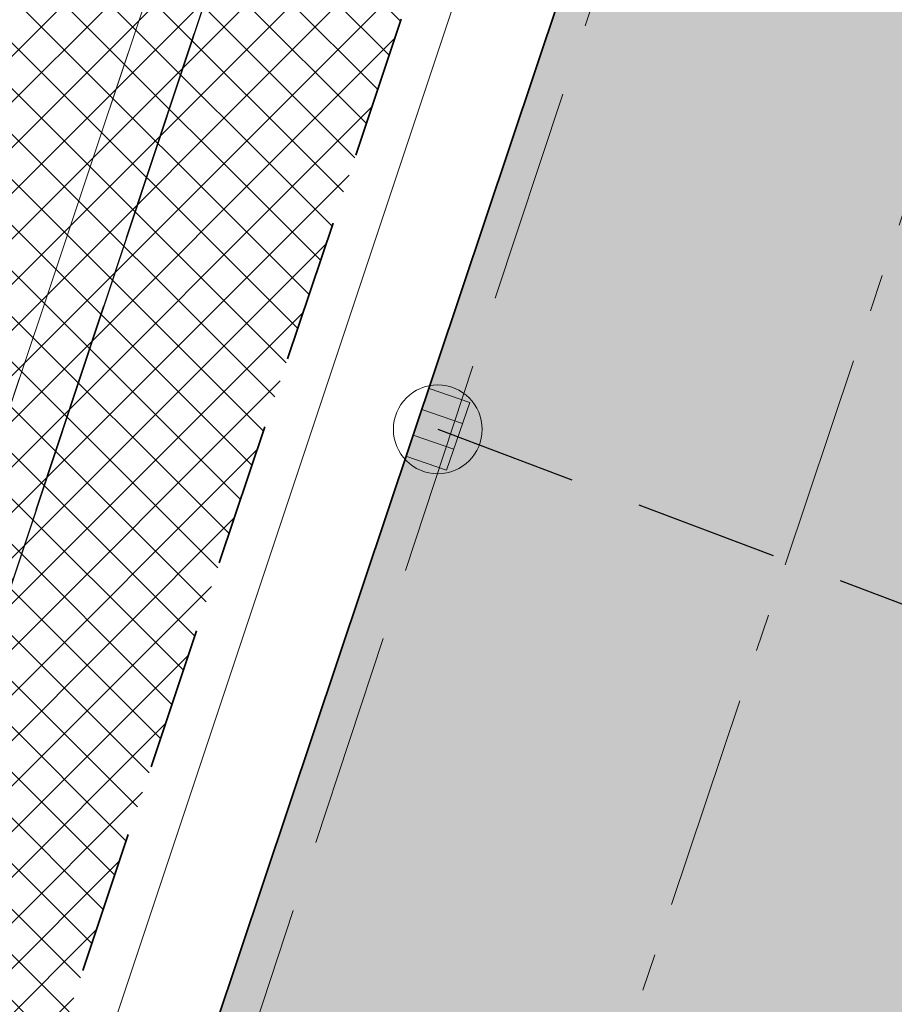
# Model space of a CAD drawing. Header units: metres. Extents: x 6599594 to 6600699, y 5687867 to 5691114.
# Tile 139 of 256: x 6599923.83 to 6599929.93, y 5688791.4 to 5688798.27. Entities that reach past the tile are written whole.
import ezdxf

# ---------------------------------------------------------------- set-up
doc = ezdxf.new("R2010")
doc.units = ezdxf.units.M
doc.header["$MEASUREMENT"] = 0
for name, pattern in [('1', [0]), ('3_EGJE', [2.5, 1.5, -0.3700000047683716, 0.2600001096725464, -0.369999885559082]), ('BUG', [1.5, 1, -0.5]), ('BUW', [1.5, 1, -0.5]), ('GUK', [2, 1.5, -0.5]), ('GUZ', [1, 0.5, -0.5]), ('L_0_04', [1.5, 1, -0.5]), ('L_0_06', [2, 1.5, -0.5])]:
    doc.linetypes.add(name, pattern=pattern)
for name, color, linetype, lineweight in [('_kd', 14, 'CONTINUOUS', 30), ('_KDPRZYKANALIK', 14, 'BUW', 30), ('_kolor chodnik', 50, '1', 5), ('_kolor jezdnia', 4, '1', 0), ('_kolor zjazdy kostka', 7, '1', 5), ('_kolor ścieżka @ 1', 10, '1', 0), ('_kraweznik', 7, 'CONTINUOUS', 35), ('_obrzeze', 10, 'BUG', 35), ('_os', 7, '3_EGJE', 13), ('Dzialki', 130, '1', 30), ('Kontury', 252, 'GUK', 9), ('OT_Komunikacja', 7, 'CONTINUOUS', 0), ('OT_ZagospodarowanieTerenu', 7, 'CONTINUOUS', 0), ('Uzytki', 252, 'GUZ', 9)]:
    doc.layers.add(name, color=color, linetype=linetype, lineweight=lineweight)
pattern_1 = [(45, (0, 0), (-0.1414213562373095, 0.1414213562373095), []), (135, (0, 0), (-0.1414213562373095, -0.1414213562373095), [])]

# ---------------------------------------------------------------- blocks, each defined once
blk = doc.blocks.new('ergere')
at = {"layer": '_kd', "lineweight": 18}
for p, q in [((6591128.565092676, 5695242.152406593), (6591128.865092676, 5695242.152406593)), ((6591128.565092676, 5695241.964670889), (6591128.865092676, 5695241.964670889))]:
    blk.add_line(p, q, dxfattribs=at)
blk.add_lwpolyline([(6591128.565092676, 5695242.308538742), (6591128.865092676, 5695242.308538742), (6591128.865092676, 5695241.808538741), (6591128.565092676, 5695241.808538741)], close=True, dxfattribs=at)
blk.add_circle((6591128.715092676, 5695242.058538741), 0.31, dxfattribs=at)

msp = doc.modelspace()

# ---------------------------------------------------------------- hatches: boundary and pattern name
at = {"layer": '_kolor chodnik'}
h = msp.add_hatch(dxfattribs=at)
h.set_pattern_fill('ANSI37', color=256, scale=1.6)
h.set_pattern_definition(pattern_1)
h.paths.add_polyline_path([(6599849.938171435, 5688542.085872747), (6599852.232147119, 5688548.938742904), (6599853.573135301, 5688548.489851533), (6599853.827082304, 5688549.248475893), (6599851.793849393, 5688549.929093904), (6599849.895278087, 5688548.982823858), (6599847.823506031, 5688542.793750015)])
edge = h.paths.add_edge_path()
edge.add_line((6600018.106075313, 5689087.454911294), (6600022.42781917, 5689091.229234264))
edge.add_line((6600022.42781917, 5689091.229234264), (6600020.233254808, 5689093.742094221))
edge.add_line((6600020.233254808, 5689093.742094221), (6600017.159471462, 5689091.057656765))
edge.add_arc((6600023.275194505, 5689085.385140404), 8.34143334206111, 137.1531558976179, 148.8016577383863)
edge.add_line((6600016.140105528, 5689089.706021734), (6600018.106075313, 5689087.454911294))
h.paths.add_polyline_path([(6600038.501784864, 5689187.59229436), (6600037.906968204, 5689187.700586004), (6600037.638296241, 5689186.224843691), (6600038.240083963, 5689186.115282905)])
h.paths.add_polyline_path([(6600069.098302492, 5689360.276020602), (6600068.321239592, 5689360.413462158), (6600068.064048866, 5689358.936495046), (6600068.836639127, 5689358.799546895)])
h.paths.add_polyline_path([(6600082.393785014, 5689362.950258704), (6600082.941124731, 5689366.103121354), (6600081.481377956, 5689366.361351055), (6600080.923159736, 5689363.210828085)])
h.paths.add_polyline_path([(6600074.022236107, 5689388.065861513), (6600072.983907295, 5689388.249860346), (6600072.723374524, 5689386.772538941), (6600073.760538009, 5689386.588865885)])
h.paths.add_polyline_path([(6600105.602402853, 5689486.45426531), (6600106.738797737, 5689489.760539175), (6600105.28818975, 5689490.281952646), (6600104.132785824, 5689486.965912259)])
h.paths.add_polyline_path([(6600132.519778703, 5689678.737346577), (6600131.636986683, 5689678.922259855), (6600131.330470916, 5689677.453953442), (6600132.212256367, 5689677.269208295)])
h.paths.add_polyline_path([(6600156.649397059, 5689798.7449027), (6600156.48800471, 5689797.95886096), (6600157.450195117, 5689797.757316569), (6600157.615023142, 5689798.542205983)])
h.paths.add_polyline_path([(6600189.055358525, 5689948.643107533), (6600187.902868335, 5689948.884512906), (6600187.600024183, 5689947.417400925), (6600188.748131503, 5689947.176379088)])
edge = h.paths.add_edge_path()
edge.add_line((6600204.459383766, 5690032.969035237), (6600204.153258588, 5690031.227801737))
edge.add_arc((6600202.328347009, 5690027.299936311), 4.331100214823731, 41.853001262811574, 65.08011546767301, ccw=False)
edge.add_arc((6600032.903931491, 5690051.979071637), 174.020003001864, 352.8070218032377, 353.495463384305)
edge.add_arc((6600202.372679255, 5690027.343587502), 5.999999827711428, 55.12102442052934, 69.64815978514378)
edge = h.paths.add_edge_path()
edge.add_line((6600205.046027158, 5690040.265402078), (6600204.972740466, 5690038.483452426))
edge.add_arc((6600203.986269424, 5690044.401803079), 5.999999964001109, 279.4630688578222, 294.9140560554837)
edge.add_line((6600206.513819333, 5690038.960158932), (6600206.607027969, 5690041.030672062))
edge.add_arc((6600203.986269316, 5690044.401803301), 4.270000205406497, 284.3702444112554, 307.86193139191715, ccw=False)
edge = h.paths.add_edge_path()
edge.add_arc((6600203.547470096, 5690044.558759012), 6.446878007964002, 324.43500910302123, 356.20133685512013, ccw=False)
edge.add_arc((6600203.986269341, 5690044.401803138), 6.000000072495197, 323.2169970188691, 357.4193489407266)
h.paths.add_polyline_path([(6600208.910055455, 5690121.713696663), (6600208.146285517, 5690121.748120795), (6600207.125602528, 5690121.794124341), (6600209.971605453, 5690121.665851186)])
edge = h.paths.add_edge_path()
edge.add_line((6600238.769818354, 5690481.648294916), (6600240.338176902, 5690490.87374652))
edge.add_line((6600240.338176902, 5690490.87374652), (6600241.251295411, 5690510.829461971))
edge.add_line((6600241.251295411, 5690510.829461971), (6600239.524022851, 5690510.928942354))
edge.add_line((6600239.524022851, 5690510.928942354), (6600238.633343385, 5690491.167757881))
edge.add_line((6600238.633343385, 5690491.167757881), (6600234.579716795, 5690467.661262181))
edge.add_line((6600234.579716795, 5690467.661262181), (6600234.449796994, 5690464.966873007))
edge.add_arc((6600242.443669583, 5690464.607462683), 8.001948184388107, 177.4256737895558, 268.2543056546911)
edge.add_line((6600242.199903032, 5690456.609228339), (6600242.216657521, 5690457.359274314))
edge.add_line((6600242.216657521, 5690457.359274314), (6600242.305257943, 5690458.836738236))
edge.add_arc((6600242.444504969, 5690464.607952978), 5.772894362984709, 177.0298084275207, 268.6178439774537, ccw=False)
edge.add_line((6600236.679365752, 5690464.907083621), (6600236.951876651, 5690470.95443634))
edge.add_line((6600236.951876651, 5690470.95443634), (6600238.15078669, 5690478.210832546))
edge.add_line((6600238.15078669, 5690478.210832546), (6600238.769818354, 5690481.648294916))
h.paths.add_polyline_path([(6600238.769818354, 5690481.648294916), (6600238.15078669, 5690478.210832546), (6600239.670056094, 5690477.930590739), (6600240.266710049, 5690481.376366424)])
edge = h.paths.add_edge_path()
edge.add_line((6600223.366500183, 5690460.339976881), (6600223.278629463, 5690457.997544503))
edge.add_arc((6600220.967166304, 5690465.656339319), 7.999999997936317, 286.7940807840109, 300.2738222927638)
edge.add_line((6600225.000231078, 5690458.747331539), (6600225.240084, 5690461.623695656))
edge.add_arc((6600221.105749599, 5690465.648640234), 5.76999998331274, 293.06724424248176, 315.7681070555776, ccw=False)
edge = h.paths.add_edge_path()
edge.add_arc((6600220.025145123, 5690444.676291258), 5.770000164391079, 37.996647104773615, 59.94382588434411, ccw=False)
edge.add_line((6600224.572175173, 5690448.22839199), (6600224.817793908, 5690451.081798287))
edge.add_arc((6600220.025145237, 5690444.676291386), 7.999999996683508, 53.19588653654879, 68.15166733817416)
edge.add_line((6600223.00235276, 5690452.101669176), (6600222.91504296, 5690449.670427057))
edge = h.paths.add_edge_path()
edge.add_arc((6600221.105749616, 5690465.648640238), 7.999999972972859, 328.0222308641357, 357.0132597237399)
edge.add_line((6600229.094882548, 5690465.23180147), (6600229.218816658, 5690467.593604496))
edge.add_line((6600229.218816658, 5690467.593604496), (6600228.218919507, 5690467.645774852))
edge.add_line((6600228.218919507, 5690467.645774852), (6600227.891778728, 5690461.411918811))
h.paths.add_polyline_path([(6600200.980142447, 5690012.236744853), (6600202.317278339, 5690011.956662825), (6600202.522293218, 5690012.935421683), (6600201.182321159, 5690013.216097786)])
h.paths.add_polyline_path([(6600196.457878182, 5689983.98337835), (6600195.202332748, 5689984.246370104), (6600194.899091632, 5689982.777335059), (6600196.150355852, 5689982.515240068)])
edge = h.paths.add_edge_path()
edge.add_line((6600112.305909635, 5689517.991018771), (6600112.691041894, 5689519.807934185))
edge.add_line((6600112.691041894, 5689519.807934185), (6600113.245521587, 5689522.423769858))
edge.add_line((6600113.245521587, 5689522.423769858), (6600111.553124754, 5689522.782507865))
edge.add_line((6600111.553124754, 5689522.782507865), (6600107.405864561, 5689503.21722655))
edge.add_line((6600107.405864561, 5689503.21722655), (6600099.494506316, 5689480.361667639))
edge.add_line((6600099.494506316, 5689480.361667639), (6600099.182814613, 5689478.891218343))
edge.add_arc((6600107.008997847, 5689477.232359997), 8.000059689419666, 168.0325629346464, 257.7529108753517)
edge.add_line((6600105.311960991, 5689469.414366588), (6600105.784990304, 5689471.593619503))
edge.add_arc((6600107.008927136, 5689477.232314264), 5.769999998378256, 168.0321375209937, 257.7533362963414, ccw=False)
edge.add_line((6600101.364343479, 5689478.42879883), (6600101.647245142, 5689479.76342708))
edge.add_line((6600101.647245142, 5689479.76342708), (6600104.132785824, 5689486.965912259))
edge.add_line((6600104.132785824, 5689486.965912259), (6600105.28818975, 5689490.281952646))
edge.add_line((6600105.28818975, 5689490.281952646), (6600108.240043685, 5689498.809726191))
edge.add_line((6600108.240043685, 5689498.809726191), (6600112.305909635, 5689517.991018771))
h.paths.add_polyline_path([(6600136.009573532, 5689645.499114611), (6600138.333647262, 5689645.012304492), (6600138.661671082, 5689646.578318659), (6600134.869459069, 5689647.372651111)])
at = {"layer": '_kolor jezdnia'}
h = msp.add_hatch(dxfattribs=at)
h.set_pattern_fill('ANSI37', color=4, scale=3.5)
h.set_pattern_definition([(45, (0, 0), (-0.3093592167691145, 0.3093592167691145), []), (135, (0, 0), (-0.3093592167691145, -0.3093592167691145), [])])
edge = h.paths.add_edge_path()
edge.add_line((6599833.066047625, 5688539.933393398), (6599850.649511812, 5688527.983462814))
edge.add_arc((6599857.337592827, 5688536.653968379), 10.95025544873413, 169.5012687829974, 232.3548431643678, ccw=False)
edge.add_arc((6599858.085851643, 5688536.618142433), 11.69295282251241, 162.2507788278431, 169.9967502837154, ccw=False)
edge.add_line((6599846.949484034, 5688540.182754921), (6599847.823506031, 5688542.793750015))
edge.add_line((6599847.823506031, 5688542.793750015), (6599849.895278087, 5688548.982823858))
edge.add_line((6599849.895278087, 5688548.982823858), (6599852.434748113, 5688556.56906746))
edge.add_line((6599852.434748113, 5688556.56906746), (6599928.48625871, 5688783.760284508))
edge.add_line((6599928.48625871, 5688783.760284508), (6599931.025728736, 5688791.34652811))
edge.add_line((6599931.025728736, 5688791.34652811), (6599996.657773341, 5688987.411326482))
edge.add_line((6599996.657773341, 5688987.411326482), (6599999.197243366, 5688994.997570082))
edge.add_line((6599999.197243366, 5688994.997570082), (6600021.930100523, 5689062.908193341))
edge.add_line((6600021.930100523, 5689062.908193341), (6600017.620224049, 5689067.371531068))
edge.add_line((6600017.620224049, 5689067.371531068), (6600016.714558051, 5689064.654078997))
edge.add_line((6600016.714558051, 5689064.654078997), (6600012.423620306, 5689051.835617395))
edge.add_line((6600012.423620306, 5689051.835617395), (6600009.884150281, 5689044.249373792))
edge.add_line((6600009.884150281, 5689044.249373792), (6599977.53516164, 5688947.612159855))
edge.add_line((6599977.53516164, 5688947.612159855), (6599974.995691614, 5688940.025916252))
edge.add_line((6599974.995691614, 5688940.025916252), (6599942.096912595, 5688841.746295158))
edge.add_line((6599942.096912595, 5688841.746295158), (6599939.557442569, 5688834.160051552))
edge.add_line((6599939.557442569, 5688834.160051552), (6599882.679288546, 5688664.246042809))
edge.add_line((6599882.679288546, 5688664.246042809), (6599880.139818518, 5688656.659799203))
edge.add_line((6599880.139818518, 5688656.659799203), (6599852.46454386, 5688573.984527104))
edge.add_line((6599852.46454386, 5688573.984527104), (6599842.470137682, 5688544.127903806))
edge.add_arc((6599835.706422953, 5688546.652910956), 7.219660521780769, 248.5480913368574, 339.52856074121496, ccw=False)
h.paths.add_polyline_path([(6600044.653202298, 5689172.271628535), (6600046.276244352, 5689181.431901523), (6600047.759199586, 5689189.801539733), (6600051.0603021, 5689208.432603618), (6600052.368792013, 5689215.817578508), (6600054.808584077, 5689229.587499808), (6600056.11707399, 5689236.972474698), (6600057.346666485, 5689243.912161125), (6600058.655146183, 5689251.297078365), (6600058.831439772, 5689252.292060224), (6600060.098987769, 5689259.445963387), (6600060.139929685, 5689259.677035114), (6600061.407468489, 5689266.830886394), (6600072.329030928, 5689328.470998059), (6600073.637511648, 5689335.855921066), (6600077.337304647, 5689356.73715072), (6600078.820259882, 5689365.106788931), (6600081.142794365, 5689378.214921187), (6600082.538516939, 5689386.092227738), (6600095.187867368, 5689457.483787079), (6600091.082877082, 5689465.8405575), (6600089.043088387, 5689454.328211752), (6600087.870641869, 5689447.711051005), (6600087.560133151, 5689445.958573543), (6600086.562151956, 5689440.326076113), (6600082.433200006, 5689417.022719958), (6600080.95024477, 5689408.65308175), (6600077.202698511, 5689387.502337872), (6600075.719743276, 5689379.132699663), (6600073.469199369, 5689366.430874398), (6600071.986244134, 5689358.061236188), (6600069.98686466, 5689346.776955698), (6600068.591142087, 5689338.899649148), (6600065.559290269, 5689321.78820693), (6600064.163567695, 5689313.910900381), (6600059.719426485, 5689288.828650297), (6600058.323703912, 5689280.951343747), (6600057.563846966, 5689276.662793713), (6600056.168124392, 5689268.785487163), (6600054.804920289, 5689261.091711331), (6600053.409197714, 5689253.21440478), (6600053.264817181, 5689252.399536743), (6600051.869094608, 5689244.522230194), (6600051.183555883, 5689240.653124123), (6600049.787833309, 5689232.775817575), (6600046.593849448, 5689214.749319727), (6600045.198126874, 5689206.872013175), (6600044.41754409, 5689202.466488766), (6600042.934588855, 5689194.096850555), (6600036.429952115, 5689157.38538759), (6600034.946996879, 5689149.01574938), (6600030.579776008, 5689124.367629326), (6600027.529365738, 5689107.151445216), (6600024.895072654, 5689094.014582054), (6600030.583685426, 5689094.264316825), (6600032.945013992, 5689106.191885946), (6600043.170247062, 5689163.901990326)])
edge = h.paths.add_edge_path()
edge.add_line((6600111.106812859, 5689535.144351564), (6600111.256844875, 5689535.85214863))
edge.add_line((6600111.256844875, 5689535.85214863), (6600112.915748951, 5689543.678261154))
edge.add_line((6600112.915748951, 5689543.678261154), (6600117.304772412, 5689564.384094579))
edge.add_line((6600117.304772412, 5689564.384094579), (6600119.067357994, 5689572.699339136))
edge.add_line((6600119.067357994, 5689572.699339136), (6600120.087667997, 5689577.512794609))
edge.add_line((6600120.087667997, 5689577.512794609), (6600121.642890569, 5689584.849775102))
edge.add_line((6600121.642890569, 5689584.849775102), (6600128.436769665, 5689616.900852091))
edge.add_line((6600128.436769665, 5689616.900852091), (6600129.991992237, 5689624.237832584))
edge.add_line((6600129.991992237, 5689624.237832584), (6600132.660554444, 5689636.827148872))
edge.add_line((6600132.660554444, 5689636.827148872), (6600133.208838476, 5689639.444704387))
edge.add_line((6600133.208838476, 5689639.444704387), (6600134.848957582, 5689647.274775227))
edge.add_line((6600134.848957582, 5689647.274775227), (6600138.97649476, 5689666.979995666))
edge.add_line((6600138.97649476, 5689666.979995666), (6600140.51410642, 5689674.320687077))
edge.add_line((6600140.51410642, 5689674.320687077), (6600145.209128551, 5689696.735129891))
edge.add_line((6600145.209128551, 5689696.735129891), (6600146.746740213, 5689704.075821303))
edge.add_line((6600146.746740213, 5689704.075821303), (6600151.462308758, 5689726.588354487))
edge.add_line((6600151.462308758, 5689726.588354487), (6600152.999920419, 5689733.929045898))
edge.add_line((6600152.999920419, 5689733.929045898), (6600155.244070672, 5689744.642813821))
edge.add_line((6600155.244070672, 5689744.642813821), (6600156.781682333, 5689751.983505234))
edge.add_line((6600156.781682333, 5689751.983505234), (6600161.635515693, 5689775.156126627))
edge.add_line((6600161.635515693, 5689775.156126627), (6600163.378142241, 5689783.475576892))
edge.add_line((6600163.378142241, 5689783.475576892), (6600163.850769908, 5689785.731942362))
edge.add_line((6600163.850769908, 5689785.731942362), (6600167.028500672, 5689800.902704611))
edge.add_line((6600167.028500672, 5689800.902704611), (6600179.49088801, 5689860.399222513))
edge.add_line((6600179.49088801, 5689860.399222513), (6600181.233514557, 5689868.718672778))
edge.add_line((6600181.233514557, 5689868.718672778), (6600181.84713393, 5689871.648144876))
edge.add_line((6600181.84713393, 5689871.648144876), (6600183.384745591, 5689878.988836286))
edge.add_line((6600183.384745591, 5689878.988836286), (6600184.935818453, 5689886.393792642))
edge.add_line((6600184.935818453, 5689886.393792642), (6600186.575937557, 5689894.223863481))
edge.add_line((6600186.575937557, 5689894.223863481), (6600194.05133812, 5689929.912074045))
edge.add_line((6600194.05133812, 5689929.912074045), (6600195.691457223, 5689937.742144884))
edge.add_line((6600195.691457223, 5689937.742144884), (6600202.915799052, 5689972.231779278))
edge.add_line((6600202.915799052, 5689972.231779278), (6600204.555918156, 5689980.061850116))
edge.add_line((6600204.555918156, 5689980.061850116), (6600206.062781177, 5689987.255744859))
edge.add_line((6600206.062781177, 5689987.255744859), (6600207.702900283, 5689995.085815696))
edge.add_line((6600207.702900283, 5689995.085815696), (6600210.232559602, 5690007.162628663))
edge.add_line((6600210.232559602, 5690007.162628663), (6600211.694938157, 5690014.144150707))
edge.add_arc((6600028.177652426, 5690052.584442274), 187.5000004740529, 348.1696294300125, 357.4195276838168)
edge.add_line((6600215.487522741, 5690044.142720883), (6600208.310270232, 5690026.480446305))
edge.add_arc((6600032.903933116, 5690051.97907145), 177.2500013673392, 348.1696294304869, 351.7289130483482, ccw=False)
edge.add_line((6600206.38894146, 5690015.640182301), (6600205.966941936, 5690013.625519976))
edge.add_line((6600205.966941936, 5690013.625519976), (6600204.326822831, 5690005.795449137))
edge.add_line((6600204.326822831, 5690005.795449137), (6600197.076961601, 5689971.183982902))
edge.add_line((6600197.076961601, 5689971.183982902), (6600195.334335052, 5689962.864532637))
edge.add_line((6600195.334335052, 5689962.864532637), (6600193.44722506, 5689953.855305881))
edge.add_line((6600193.44722506, 5689953.855305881), (6600191.909227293, 5689946.512771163))
edge.add_line((6600191.909227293, 5689946.512771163), (6600185.496844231, 5689915.899498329))
edge.add_line((6600185.496844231, 5689915.899498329), (6600183.856521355, 5689908.068454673))
edge.add_line((6600183.856521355, 5689908.068454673), (6600182.066605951, 5689899.523243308))
edge.add_line((6600182.066605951, 5689899.523243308), (6600180.32407057, 5689891.204228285))
edge.add_line((6600180.32407057, 5689891.204228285), (6600174.320344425, 5689862.541919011))
edge.add_line((6600174.320344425, 5689862.541919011), (6600172.577809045, 5689854.222903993))
edge.add_line((6600172.577809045, 5689854.222903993), (6600163.663810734, 5689811.666703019))
edge.add_line((6600163.663810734, 5689811.666703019), (6600162.023782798, 5689803.837067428))
edge.add_line((6600162.023782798, 5689803.837067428), (6600160.924220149, 5689798.587659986))
edge.add_line((6600160.924220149, 5689798.587659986), (6600159.279208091, 5689790.734229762))
edge.add_line((6600159.279208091, 5689790.734229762), (6600157.107250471, 5689780.365115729))
edge.add_line((6600157.107250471, 5689780.365115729), (6600155.462238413, 5689772.511685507))
edge.add_line((6600155.462238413, 5689772.511685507), (6600153.380318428, 5689762.572418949))
edge.add_line((6600153.380318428, 5689762.572418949), (6600151.735124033, 5689754.718118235))
edge.add_line((6600151.735124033, 5689754.718118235), (6600148.586504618, 5689739.686336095))
edge.add_line((6600148.586504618, 5689739.686336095), (6600146.885007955, 5689731.563243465))
edge.add_line((6600146.885007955, 5689731.563243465), (6600141.75088822, 5689707.052510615))
edge.add_line((6600141.75088822, 5689707.052510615), (6600140.110896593, 5689699.223048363))
edge.add_line((6600140.110896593, 5689699.223048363), (6600133.483561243, 5689667.583574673))
edge.add_line((6600133.483561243, 5689667.583574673), (6600131.860394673, 5689659.834436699))
edge.add_line((6600131.860394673, 5689659.834436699), (6600131.740984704, 5689659.26436315))
edge.add_line((6600131.740984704, 5689659.26436315), (6600130.117814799, 5689651.515209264))
edge.add_line((6600130.117814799, 5689651.515209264), (6600127.27873359, 5689637.961189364))
edge.add_line((6600127.27873359, 5689637.961189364), (6600126.924568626, 5689636.290366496))
edge.add_line((6600126.924568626, 5689636.290366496), (6600125.166244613, 5689627.995226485))
edge.add_line((6600125.166244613, 5689627.995226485), (6600118.009503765, 5689594.232298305))
edge.add_line((6600118.009503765, 5689594.232298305), (6600116.25117975, 5689585.937158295))
edge.add_line((6600116.25117975, 5689585.937158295), (6600113.665314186, 5689573.737975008))
edge.add_line((6600113.665314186, 5689573.737975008), (6600111.898534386, 5689565.402943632))
edge.add_line((6600111.898534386, 5689565.402943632), (6600104.889982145, 5689532.339115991))
edge.add_line((6600104.889982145, 5689532.339115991), (6600103.22663594, 5689524.492047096))
edge.add_line((6600103.22663594, 5689524.492047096), (6600096.623876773, 5689493.342605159))
edge.add_line((6600096.623876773, 5689493.342605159), (6600094.968986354, 5689485.535427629))
edge.add_line((6600094.968986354, 5689485.535427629), (6600094.300101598, 5689482.379870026))
edge.add_line((6600094.300101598, 5689482.379870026), (6600099.182814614, 5689478.891218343))
edge.add_line((6600099.182814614, 5689478.891218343), (6600099.494506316, 5689480.361667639))
edge.add_line((6600099.494506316, 5689480.361667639), (6600111.106812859, 5689535.144351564))
edge = h.paths.add_edge_path()
edge.add_arc((6600239.213891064, 5690851.400367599), 10.00000000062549, -2.8342403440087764, 76.13703556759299, ccw=False)
edge.add_line((6600249.201658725, 5690850.905901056), (6600249.082723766, 5690848.503524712))
edge.add_line((6600249.082723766, 5690848.503524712), (6600247.016487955, 5690806.767468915))
edge.add_line((6600247.016487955, 5690806.767468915), (6600246.092398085, 5690789.152178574))
edge.add_line((6600246.092398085, 5690789.152178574), (6600233.768116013, 5690572.015170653))
edge.add_line((6600233.768116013, 5690572.015170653), (6600228.959056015, 5690465.296202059))
edge.add_line((6600228.959056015, 5690465.296202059), (6600234.588724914, 5690465.017134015))
edge.add_line((6600234.588724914, 5690465.017134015), (6600239.262540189, 5690571.767576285))
edge.add_line((6600239.262540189, 5690571.767576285), (6600252.50503885, 5690806.400146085))
edge.add_line((6600252.50503885, 5690806.400146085), (6600254.569211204, 5690848.094521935))
edge.add_arc((6600262.559425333, 5690847.6989487), 7.999999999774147, 76.13703557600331, 177.1657596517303, ccw=False)
edge.add_line((6600264.476229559, 5690855.465921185), (6600241.609896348, 5690861.109083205))
edge = h.paths.add_edge_path()
edge.add_line((6600250.031475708, 5690451.625307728), (6600250.231741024, 5690455.772579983))
edge.add_line((6600250.231741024, 5690455.772579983), (6600246.257763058, 5690456.417303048))
edge.add_line((6600246.257763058, 5690456.417303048), (6600242.171761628, 5690456.61060902))
edge.add_arc((6600242.563100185, 5690464.586983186), 7.985968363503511, 176.9123644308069, 267.1911945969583, ccw=False)
edge.add_line((6600234.588724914, 5690465.017134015), (6600228.959056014, 5690465.296202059))
edge.add_arc((6600220.965133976, 5690465.657286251), 8.002072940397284, 267.8289300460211, 357.413716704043, ccw=False)
edge.add_line((6600220.661989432, 5690457.660957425), (6600212.406915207, 5690458.119572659))
edge.add_line((6600212.406915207, 5690458.119572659), (6600208.431872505, 5690457.817501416))
edge.add_line((6600208.431872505, 5690457.817501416), (6600208.233912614, 5690454.548331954))
edge.add_line((6600208.233912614, 5690454.548331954), (6600212.129565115, 5690453.127270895))
edge.add_line((6600212.129565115, 5690453.127270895), (6600218.640548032, 5690452.76554962))
edge.add_line((6600218.640548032, 5690452.76554962), (6600216.486747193, 5690452.885205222))
edge.add_line((6600216.486747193, 5690452.885205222), (6600220.468905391, 5690452.663974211))
edge.add_arc((6600220.025145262, 5690444.676291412), 7.99999997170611, -0.3386579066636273, 86.8201700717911, ccw=False)
edge.add_line((6600228.025005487, 5690444.629006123), (6600227.803602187, 5690439.649256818))
edge.add_line((6600227.803602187, 5690439.649256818), (6600226.885525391, 5690435.936828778))
edge.add_line((6600226.885525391, 5690435.936828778), (6600225.534849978, 5690405.967249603))
edge.add_line((6600225.534849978, 5690405.967249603), (6600226.115199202, 5690402.187514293))
edge.add_line((6600226.115199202, 5690402.187514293), (6600213.445139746, 5690121.008786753))
edge.add_line((6600213.445139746, 5690121.008786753), (6600213.352800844, 5690118.960058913))
edge.add_line((6600213.352800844, 5690118.960058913), (6600209.980184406, 5690044.131649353))
edge.add_arc((6600203.98626942, 5690044.401803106), 5.999999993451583, 257.4162346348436, 357.41934921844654, ccw=False)
edge.add_line((6600202.679069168, 5690038.545931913), (6600201.589735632, 5690033.666039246))
edge.add_line((6600201.589735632, 5690033.666039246), (6600203.67987942, 5690033.199458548))
edge.add_arc((6600202.372679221, 5690027.343587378), 5.999999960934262, -8.27108729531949, 77.41623506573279, ccw=False)
edge.add_line((6600208.310270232, 5690026.480446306), (6600215.487522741, 5690044.142720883))
edge.add_line((6600215.487522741, 5690044.142720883), (6600216.199687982, 5690059.9446614))
edge.add_line((6600216.199687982, 5690059.9446614), (6600216.537356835, 5690067.437056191))
edge.add_line((6600216.537356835, 5690067.437056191), (6600223.893528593, 5690230.66011469))
edge.add_line((6600223.893528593, 5690230.66011469), (6600224.231197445, 5690238.152509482))
edge.add_line((6600224.231197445, 5690238.152509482), (6600233.507835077, 5690443.987992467))
edge.add_arc((6600241.499722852, 5690443.627812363), 7.999999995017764, 87.29208981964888, 177.4195277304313, ccw=False)
edge.add_line((6600241.877677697, 5690451.618879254), (6600246.021541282, 5690451.422886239))
edge.add_line((6600246.021541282, 5690451.422886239), (6600246.427694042, 5690451.44338883))
edge.add_line((6600246.427694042, 5690451.44338883), (6600246.79397003, 5690451.461878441))
edge.add_line((6600246.79397003, 5690451.461878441), (6600250.031475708, 5690451.625307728))
edge = h.paths.add_edge_path()
edge.add_line((6600007.33756506, 5689086.20374581), (6600006.980466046, 5689080.740822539))
edge.add_line((6600006.980466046, 5689080.740822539), (6600007.229745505, 5689080.720859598))
edge.add_line((6600007.229745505, 5689080.720859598), (6600008.093335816, 5689080.601653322))
edge.add_line((6600008.093335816, 5689080.601653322), (6600008.702681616, 5689080.53831051))
edge.add_arc((6600008.140193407, 5689070.554142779), 9.999999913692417, -18.557800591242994, 86.77547804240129, ccw=False)
edge.add_line((6600017.620224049, 5689067.371531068), (6600021.930100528, 5689062.908193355))
edge.add_arc((6599734.83819726, 5689159.011261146), 302.7499967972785, 341.4922000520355, 343.8640860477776)
edge.add_arc((6600034.895369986, 5689072.315877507), 9.581213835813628, 98.63328270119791, 164.5273290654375, ccw=False)
edge.add_line((6600033.457137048, 5689081.788529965), (6600033.832640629, 5689081.798737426))
edge.add_line((6600033.832640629, 5689081.798737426), (6600034.422462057, 5689082.05700874))
edge.add_line((6600034.422462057, 5689082.05700874), (6600036.833623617, 5689082.139040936))
edge.add_line((6600036.833623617, 5689082.139040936), (6600036.730225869, 5689087.148851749))
edge.add_line((6600036.730225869, 5689087.148851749), (6600036.579860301, 5689087.134303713))
edge.add_arc((6600036.479565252, 5689093.136286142), 6.002820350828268, 169.1687651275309, 270.9573417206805, ccw=False)
edge.add_line((6600030.583685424, 5689094.264316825), (6600024.895072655, 5689094.014582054))
edge.add_arc((6600015.200558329, 5689096.162123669), 9.929528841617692, 271.0943432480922, 347.5094668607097, ccw=False)
edge.add_arc((6600014.909438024, 5689089.646776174), 3.446070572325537, 264.4236009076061, 278.0194998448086, ccw=False)
edge.add_line((6600014.574573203, 5689086.217014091), (6600014.299554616, 5689086.232508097))
edge.add_line((6600014.299554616, 5689086.232508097), (6600010.474232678, 5689086.448019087))
edge.add_line((6600010.474232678, 5689086.448019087), (6600007.33756506, 5689086.20374581))
edge = h.paths.add_edge_path()
edge.add_line((6600105.490725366, 5689463.953528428), (6600106.927559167, 5689464.047234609))
edge.add_line((6600106.927559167, 5689464.047234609), (6600107.835, 5689468.66))
edge.add_line((6600107.835, 5689468.66), (6600105.311960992, 5689469.414366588))
edge.add_arc((6600107.008997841, 5689477.232359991), 8.000059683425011, 168.0325628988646, 257.75291091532, ccw=False)
edge.add_line((6600099.182814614, 5689478.891218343), (6600094.300101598, 5689482.379870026))
edge.add_arc((6600586.245114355, 5689378.104238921), 502.8750369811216, 168.032376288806, 169.9522165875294)
edge.add_line((6600091.082877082, 5689465.8405575), (6600095.187867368, 5689457.483787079))
edge.add_arc((6600103.065173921, 5689456.088064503), 8.000000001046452, 77.7533362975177, 169.9524553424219, ccw=False)
edge.add_line((6600104.762140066, 5689463.906012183), (6600105.490725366, 5689463.953528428))
at = {"layer": '_kolor zjazdy kostka'}
h = msp.add_hatch(dxfattribs=at)
h.set_pattern_fill('ANSI37', color=256, scale=1.6)
h.set_pattern_definition(pattern_1)
h.paths.add_polyline_path([(6600244.137440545, 5690813.934732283), (6600242.369522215, 5690814.022127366), (6600242.097568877, 5690808.528921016), (6600243.865482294, 5690808.441426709)])
h.paths.add_polyline_path([(6600247.012128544, 5690806.679412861), (6600247.442736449, 5690815.377295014), (6600247.393289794, 5690814.378518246), (6600247.113277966, 5690808.722537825)])
h.paths.add_polyline_path([(6600242.297085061, 5690788.088808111), (6600240.958726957, 5690788.155683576), (6600240.648818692, 5690782.664569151), (6600241.987258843, 5690782.599147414)])
h.paths.add_polyline_path([(6600245.558275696, 5690780.919298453), (6600246.037231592, 5690789.405686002), (6600244.985820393, 5690788.453468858), (6600244.612601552, 5690781.981345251)])
h.paths.add_polyline_path([(6600241.348405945, 5690723.711515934), (6600242.272017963, 5690722.691689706), (6600242.749709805, 5690731.155680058), (6600241.698138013, 5690730.203317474), (6600241.472690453, 5690726.27550499)])
h.paths.add_polyline_path([(6600225.772794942, 5690394.589141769), (6600224.731429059, 5690393.637598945), (6600224.461246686, 5690387.644646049), (6600225.412923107, 5690386.603142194)])
h.paths.add_polyline_path([(6600223.012390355, 5690333.280720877), (6600223.372595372, 5690341.272607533), (6600222.32835346, 5690340.318436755), (6600222.058239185, 5690334.324941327)])
h.paths.add_polyline_path([(6600215.496388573, 5690166.390602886), (6600215.856593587, 5690174.382489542), (6600214.812834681, 5690173.428760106), (6600214.542018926, 5690167.435062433)])
h.paths.add_polyline_path([(6600212.446537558, 5690121.053392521), (6600213.399499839, 5690120.010473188), (6600213.788744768, 5690128.503024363), (6600212.745135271, 5690127.54943145)])
h.paths.add_polyline_path([(6600209.977420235, 5690121.665589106), (6600210.225142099, 5690127.162117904), (6600207.346107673, 5690127.291879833), (6600207.119593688, 5690121.794395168)])
h.paths.add_polyline_path([(6600207.950178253, 5690070.725854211), (6600204.880846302, 5690070.828947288), (6600204.643784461, 5690065.333808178), (6600207.702521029, 5690065.204598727)])
h.paths.add_polyline_path([(6600200.981479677, 5690012.236464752), (6600199.969248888, 5690007.339980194), (6600201.282587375, 5690007.064882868), (6600202.31726072, 5690011.956666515)])
h.paths.add_polyline_path([(6600193.613960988, 5689970.406358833), (6600192.398010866, 5689970.660657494), (6600191.286205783, 5689965.274578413), (6600192.486379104, 5689965.023185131)])
h.paths.add_polyline_path([(6600189.061271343, 5689948.671423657), (6600189.98413328, 5689953.050774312), (6600188.818902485, 5689953.32186217), (6600187.908781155, 5689948.91282903)])
h.paths.add_polyline_path([(6600180.976201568, 5689915.317449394), (6600179.952861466, 5689910.421322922), (6600181.008474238, 5689910.200199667), (6600182.033843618, 5689915.09540201)])
h.paths.add_polyline_path([(6600176.508279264, 5689893.538690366), (6600177.476023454, 5689893.335973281), (6600178.603605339, 5689898.719146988), (6600177.636002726, 5689898.922290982)])
h.paths.add_polyline_path([(6600179.28182965, 5689859.401159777), (6600180.522246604, 5689860.211927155), (6600181.057490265, 5689860.561775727), (6600183.598022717, 5689860.029600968), (6600184.726606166, 5689865.412570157), (6600182.186324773, 5689865.943033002), (6600181.604764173, 5689866.832779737), (6600181.024456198, 5689867.720610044)])
h.paths.add_polyline_path([(6600160.200810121, 5689810.862606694), (6600159.232772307, 5689811.065842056), (6600158.207991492, 5689806.171529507), (6600159.175735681, 5689805.968812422)])
h.paths.add_polyline_path([(6600156.49391753, 5689797.987177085), (6600155.463416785, 5689793.068691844), (6600156.431160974, 5689792.865974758), (6600157.461419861, 5689797.784520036)])
edge = h.paths.add_edge_path()
edge.add_arc((6600173.111981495, 5689800.679690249), 5.999999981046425, 204.673115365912, 239.5411154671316, ccw=False)
edge.add_arc((6600173.162096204, 5689800.685330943), 6.047914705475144, 168.3203586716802, 204.5234866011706, ccw=False)
edge.add_line((6600167.239404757, 5689801.9096668), (6600163.651667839, 5689784.781499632))
edge.add_arc((6600169.524220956, 5689783.551410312), 5.999999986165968, 139.2146049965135, 168.1696294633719, ccw=False)
edge.add_arc((6600169.524220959, 5689783.551410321), 5.999999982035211, 96.80962310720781, 139.2146050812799, ccw=False)
edge.add_line((6600168.812796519, 5689789.509083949), (6600170.070461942, 5689795.507731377))
h.paths.add_polyline_path([(6600163.526364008, 5689776.866746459), (6600166.051243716, 5689776.337874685), (6600167.179826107, 5689781.720838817), (6600164.653945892, 5689782.249920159), (6600163.941148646, 5689783.340449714), (6600163.493329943, 5689784.025580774), (6600161.750703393, 5689775.706130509), (6600162.438017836, 5689776.155376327)])
h.paths.add_polyline_path([(6600152.614191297, 5689774.643430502), (6600153.639138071, 5689779.536616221), (6600152.646757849, 5689779.744928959), (6600151.646447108, 5689774.846147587)])
h.paths.add_polyline_path([(6600150.121074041, 5689767.466820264), (6600148.177624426, 5689758.16795459), (6600149.115997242, 5689757.971390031), (6600151.066362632, 5689767.268392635)])
h.paths.add_polyline_path([(6600142.970741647, 5689739.332500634), (6600141.888449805, 5689734.142420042), (6600144.036614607, 5689733.695518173), (6600145.123068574, 5689738.882330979)])
h.paths.add_polyline_path([(6600136.256357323, 5689701.052153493), (6600137.154085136, 5689700.864096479), (6600138.287960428, 5689706.274871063), (6600137.386492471, 5689706.464182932)])
h.paths.add_polyline_path([(6600130.081494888, 5689667.099389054), (6600129.212847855, 5689667.281639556), (6600128.083282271, 5689661.898895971), (6600128.953953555, 5689661.716447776)])
h.paths.add_polyline_path([(6600128.397394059, 5689659.030340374), (6600127.554144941, 5689659.207226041), (6600126.49340855, 5689653.810049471), (6600127.269860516, 5689653.647397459)])
h.paths.add_polyline_path([(6600134.990411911, 5689640.633636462), (6600137.30714639, 5689640.148363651), (6600138.339560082, 5689645.040620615), (6600136.015486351, 5689645.500958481), (6600135.435178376, 5689646.388788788), (6600134.8548704, 5689647.276619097), (6600133.214751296, 5689639.446548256), (6600134.102581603, 5689640.026856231)])
h.paths.add_polyline_path([(6600122.164164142, 5689634.294831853), (6600121.024067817, 5689628.914244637), (6600122.015114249, 5689628.705875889), (6600123.155614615, 5689634.086346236)])
h.paths.add_polyline_path([(6600114.54207576, 5689593.450769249), (6600113.493359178, 5689593.398339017), (6600112.364315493, 5689588.045694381), (6600113.29076438, 5689587.54753241)])
h.paths.add_polyline_path([(6600110.194543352, 5689572.941097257), (6600109.20781945, 5689573.148880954), (6600108.067717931, 5689567.768269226), (6600109.05014319, 5689567.535215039)])
h.paths.add_polyline_path([(6600119.083213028, 5689565.540446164), (6600119.089125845, 5689565.542290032), (6600121.462438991, 5689565.065690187), (6600122.598093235, 5689570.447168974), (6600120.229622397, 5689570.949214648), (6600119.651446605, 5689571.8119627), (6600119.073270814, 5689572.727655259), (6600117.310757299, 5689564.412754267)])
h.paths.add_polyline_path([(6600101.698666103, 5689532.937884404), (6600100.730666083, 5689533.141679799), (6600099.694214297, 5689528.250234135), (6600100.669121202, 5689528.045267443)])
h.paths.add_polyline_path([(6600094.064021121, 5689496.827028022), (6600093.080194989, 5689497.033910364), (6600092.036590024, 5689492.143967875), (6600093.038865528, 5689491.933250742)])
h.paths.add_polyline_path([(6600083.709836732, 5689453.74980843), (6600082.738586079, 5689448.336231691), (6600084.647281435, 5689448.027407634), (6600085.606840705, 5689453.416583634)])
h.paths.add_polyline_path([(6600084.434394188, 5689446.82589514), (6600083.348896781, 5689447.018140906), (6600082.567374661, 5689442.58660872), (6600083.649300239, 5689442.394910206)])
h.paths.add_polyline_path([(6600078.04194071, 5689410.721110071), (6600078.996952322, 5689416.137564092), (6600078.054833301, 5689416.304853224), (6600077.111232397, 5689410.886043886)])
h.paths.add_polyline_path([(6600072.911565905, 5689386.768652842), (6600071.960466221, 5689381.312635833), (6600072.800073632, 5689381.16322159), (6600073.766450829, 5689386.590709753)])
h.paths.add_polyline_path([(6600082.887400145, 5689379.432062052), (6600085.278102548, 5689379.03494316), (6600086.160383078, 5689383.956496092), (6600083.759726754, 5689384.355378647), (6600083.152078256, 5689385.224725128), (6600082.544429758, 5689386.094071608), (6600081.148707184, 5689378.216765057), (6600082.018053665, 5689378.824413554)])
h.paths.add_polyline_path([(6600080.731401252, 5689363.247695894), (6600080.041469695, 5689363.369939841), (6600079.433821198, 5689364.239286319), (6600078.8261727, 5689365.1086328), (6600077.343217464, 5689356.73899459), (6600078.212563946, 5689357.346643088), (6600079.081910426, 5689357.954291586), (6600081.429189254, 5689357.564866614), (6600082.388748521, 5689362.980514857)])
h.paths.add_polyline_path([(6600069.104215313, 5689360.304336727), (6600070.063917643, 5689365.720487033), (6600069.2708267, 5689365.861009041), (6600068.327152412, 5689360.441778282)])
h.paths.add_polyline_path([(6600066.550616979, 5689345.891799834), (6600065.546169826, 5689346.069805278), (6600064.677796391, 5689341.145792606), (6600065.678290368, 5689340.968483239)])
h.paths.add_polyline_path([(6600061.138656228, 5689321.077501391), (6600060.270282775, 5689316.15348863), (6600061.250715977, 5689315.979734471), (6600062.127590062, 5689320.902245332)])
h.paths.add_polyline_path([(6600055.325252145, 5689288.11325564), (6600054.456878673, 5689283.189242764), (6600055.410852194, 5689283.020177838), (6600056.283178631, 5689287.917022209)])
h.paths.add_polyline_path([(6600048.045675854, 5689182.819289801), (6600050.371939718, 5689182.407116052), (6600051.31444535, 5689187.67761207), (6600048.980409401, 5689188.064690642), (6600048.372760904, 5689188.934037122), (6600047.765112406, 5689189.803383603), (6600046.306982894, 5689181.603992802), (6600046.972918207, 5689182.069462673)])
h.paths.add_polyline_path([(6600040.943690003, 5689201.374141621), (6600039.339175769, 5689201.66987967), (6600038.429882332, 5689196.244216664), (6600039.984130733, 5689195.958493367)])
h.paths.add_polyline_path([(6600032.993704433, 5689156.473759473), (6600032.278185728, 5689156.600537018), (6600031.299242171, 5689151.188930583), (6600032.034145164, 5689151.058111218)])
h.paths.add_polyline_path([(6600026.309179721, 5689123.603833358), (6600025.417362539, 5689118.683970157), (6600026.271201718, 5689118.532684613), (6600027.143528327, 5689123.456001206)])
h.paths.add_polyline_path([(6600013.302986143, 5689054.462576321), (6600015.842456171, 5689062.048819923), (6600014.576741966, 5689061.417973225), (6600012.672139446, 5689055.728290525)])
h.paths.add_polyline_path([(6599974.547216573, 5688938.686171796), (6599977.086686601, 5688946.272415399), (6599975.820972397, 5688945.641568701), (6599973.916369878, 5688939.951886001)])
h.paths.add_polyline_path([(6599942.102825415, 5688841.748139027), (6599940.837111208, 5688841.117292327), (6599938.932508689, 5688835.427609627), (6599939.563355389, 5688834.161895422)])
h.paths.add_polyline_path([(6599882.685201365, 5688664.247886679), (6599881.419487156, 5688663.617039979), (6599879.514884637, 5688657.927357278), (6599880.145731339, 5688656.661643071)])
h.paths.add_polyline_path([(6599851.799762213, 5688549.930937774), (6599853.832995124, 5688549.250319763), (6599855.42016389, 5688553.991722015), (6599853.386930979, 5688554.672340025), (6599852.913795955, 5688555.621625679), (6599852.440660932, 5688556.570911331), (6599849.901190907, 5688548.984667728)])
h.paths.add_polyline_path([(6600233.581687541, 5690586.458647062), (6600234.520016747, 5690585.337735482), (6600234.976631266, 5690593.428266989), (6600233.922640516, 5690592.499827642)])
h.paths.add_polyline_path([(6600231.72837122, 5690526.750719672), (6600230.676277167, 5690525.793817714), (6600230.420013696, 5690519.782861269), (6600231.363586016, 5690518.655686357)])
h.paths.add_polyline_path([(6600237.577122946, 5690639.505119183), (6600236.516490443, 5690638.540451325), (6600236.176926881, 5690632.541599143), (6600237.1204992, 5690631.41442423)])
h.paths.add_polyline_path([(6600238.927801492, 5690681.139540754), (6600239.8637879, 5690680.021427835), (6600240.320411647, 5690688.112122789), (6600239.268317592, 5690687.155220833)])
h.paths.add_polyline_path([(6600218.12228406, 5690224.814875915), (6600217.079933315, 5690223.86243318), (6600216.809648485, 5690217.865326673), (6600217.762143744, 5690216.822918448)])
h.paths.add_polyline_path([(6600219.363739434, 5690274.535639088), (6600220.31588625, 5690273.493612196), (6600220.675810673, 5690281.480778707), (6600219.633750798, 5690280.528598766)])
h.paths.add_polyline_path([(6600168.759867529, 5689856.554734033), (6600169.729143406, 5689856.3516961), (6600170.857343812, 5689861.737822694), (6600169.889741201, 5689861.940966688)])
h.paths.add_polyline_path([(6600168.841833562, 5689852.115601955), (6600167.871405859, 5689852.319339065), (6600166.844894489, 5689847.425845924), (6600167.816759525, 5689847.221809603)])
at = {"layer": '_kolor ścieżka @ 1'}
h = msp.add_hatch(dxfattribs=at)
h.set_pattern_fill('ANSI37', color=10, scale=1.8)
h.set_pattern_definition([(45, (0, 0), (-0.1590990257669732, 0.1590990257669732), []), (135, (0, 0), (-0.1590990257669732, -0.1590990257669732), [])])
edge = h.paths.add_edge_path()
edge.add_line((6599877.145262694, 5688659.244027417), (6599854.614951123, 5688591.938475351))
edge.add_line((6599854.614951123, 5688591.938475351), (6599854.214414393, 5688589.387325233))
edge.add_line((6599854.214414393, 5688589.387325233), (6599839.435327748, 5688545.233719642))
edge.add_arc((6599834.523035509, 5688547.748213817), 5.518450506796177, 246.51508714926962, 332.8930934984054, ccw=False)
edge.add_line((6599832.323891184, 5688542.686883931), (6599836.925902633, 5688539.594394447))
edge.add_arc((6599835.881373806, 5688546.52869976), 7.012533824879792, 278.5661808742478, 339.9794081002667)
edge.add_line((6599842.470137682, 5688544.127903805), (6599857.359687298, 5688588.607952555))
edge.add_line((6599857.359687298, 5688588.607952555), (6599857.303782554, 5688591.591210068))
edge.add_line((6599857.303782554, 5688591.591210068), (6599879.508971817, 5688657.925513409))
edge.add_line((6599879.508971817, 5688657.925513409), (6599879.193548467, 5688658.558370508))
edge.add_line((6599879.193548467, 5688658.558370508), (6599877.145262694, 5688659.244027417))
h.paths.add_polyline_path([(6599879.193548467, 5688658.558370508), (6599879.508971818, 5688657.925513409), (6599881.413574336, 5688663.615196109), (6599880.780717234, 5688663.299772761), (6599878.732431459, 5688663.985429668), (6599877.145262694, 5688659.244027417)])
h.paths.add_polyline_path([(6599938.92659587, 5688835.425765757), (6599938.611172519, 5688836.058622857), (6599936.562886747, 5688836.744279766), (6599878.732431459, 5688663.985429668), (6599880.780717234, 5688663.299772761), (6599881.413574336, 5688663.615196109)])
h.paths.add_polyline_path([(6599974.364844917, 5688941.291630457), (6599974.049421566, 5688941.924487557), (6599972.001135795, 5688942.610144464), (6599936.562886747, 5688836.744279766), (6599938.611172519, 5688836.058622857), (6599938.92659587, 5688835.425765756)])
h.paths.add_polyline_path([(6599974.049421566, 5688941.924487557), (6599974.364844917, 5688941.291630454), (6600009.253303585, 5689045.515087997), (6600008.937880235, 5689046.147945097), (6600006.889594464, 5689046.833602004), (6599972.001135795, 5688942.610144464)])
h.paths.add_polyline_path([(6600008.937880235, 5689046.147945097), (6600009.253303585, 5689045.515087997), (6600011.157906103, 5689051.204770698), (6600010.525049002, 5689050.889347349), (6600008.476763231, 5689051.575004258), (6600006.889594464, 5689046.833602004)])
edge = h.paths.add_edge_path()
edge.add_arc((6599858.085851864, 5688536.618142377), 11.69295304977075, 162.2507788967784, 169.9967501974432)
edge.add_line((6599846.570656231, 5688538.649255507), (6599849.824991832, 5688528.706403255))
edge.add_line((6599849.824991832, 5688528.706403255), (6599853.13552, 5688528.731057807))
edge.add_line((6599853.13552, 5688528.731057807), (6599849.868997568, 5688538.728963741))
edge.add_line((6599849.868997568, 5688538.728963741), (6599850.886451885, 5688541.768438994))
edge.add_line((6599850.886451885, 5688541.768438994), (6599849.938171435, 5688542.085872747))
edge.add_line((6599849.938171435, 5688542.085872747), (6599847.823506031, 5688542.793750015))
edge.add_line((6599847.823506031, 5688542.793750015), (6599846.949484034, 5688540.182754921))
edge = h.paths.add_edge_path()
edge.add_arc((6600008.743460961, 5689068.123037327), 7.659999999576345, 341.4922000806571, 372.1491631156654)
edge.add_line((6600016.231900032, 5689069.735141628), (6600014.371922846, 5689078.374983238))
edge.add_arc((6600008.140193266, 5689070.554142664), 10.00000004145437, 51.45178747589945, 78.26461791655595)
edge.add_line((6600010.174112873, 5689080.345116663), (6600010.018184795, 5689077.57739322))
edge.add_arc((6600009.814745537, 5689075.098871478), 2.486856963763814, 14.594442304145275, 85.30763078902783, ccw=False)
edge.add_line((6600012.221360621, 5689075.725498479), (6600013.747330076, 5689068.63716722))
edge.add_line((6600013.747330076, 5689068.63716722), (6600013.596857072, 5689066.921144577))
edge.add_line((6600013.596857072, 5689066.921144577), (6600008.476763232, 5689051.575004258))
edge.add_line((6600008.476763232, 5689051.575004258), (6600010.525049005, 5689050.889347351))
edge.add_line((6600010.525049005, 5689050.889347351), (6600011.157906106, 5689051.204770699))
edge.add_line((6600011.157906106, 5689051.204770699), (6600016.007289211, 5689065.69149478))

# ---------------------------------------------------------------- linework, layer by layer
at = {"layer": '_KDPRZYKANALIK'}
msp.add_line((6599926.745808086, 5688795.414908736), (6599933.298063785, 5688792.951588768), dxfattribs=at)
at = {"layer": '_kraweznik'}
msp.add_line((6600016.714558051, 5689064.654078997), (6599842.470137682, 5688544.127903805), dxfattribs=at)
at = {"layer": '_obrzeze'}
msp.add_line((6600016.007289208, 5689065.691494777), (6599857.303782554, 5688591.591210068), dxfattribs=at)
at = {"layer": '_os'}
msp.add_line((6600019.32232929, 5689063.781136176), (6599841.949959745, 5688533.910733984), dxfattribs=at)
at = {"layer": 'Dzialki', "linetype": 'CONTINUOUS'}
msp.add_line((6599838.919999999, 5688538.89), (6600019.37, 5689082.13), dxfattribs=at)
at = {"layer": 'Kontury', "flags": 128}
msp.add_lwpolyline([(6599893.05, 5688701.85), (6599942.69, 5688851.3)], dxfattribs=at)
at = {"layer": 'OT_Komunikacja', "linetype": 'L_0_06', "flags": 128}
msp.add_lwpolyline([(6599830.381, 5688541.518), (6599832.43, 5688540.17), (6599834.032999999, 5688539.808999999), (6599835.899000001, 5688539.769), (6599838.229, 5688540.283), (6599839.801, 5688541.378), (6599840.957000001, 5688542.641999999), (6599841.946, 5688544.233), (6599842.981, 5688546.463000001), (6599844.54, 5688549.766), (6599847.802, 5688558.673999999), (6599859.215999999, 5688593.004), (6599869.316, 5688623.313), (6599880.054, 5688655.461), (6599887.112, 5688676.928000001), (6599898.514, 5688710.594), (6599908.271, 5688739.608), (6599919.396, 5688772.84), (6599928.325, 5688799.898), (6599938.810999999, 5688831.006), (6599950.421, 5688865.375999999), (6599958.497000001, 5688888.960999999), (6599970.528, 5688925.428), (6599978.860999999, 5688950.605999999), (6599989.609, 5688982.858000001), (6599998.617999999, 5689010.071000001), (6600012.734, 5689051.822999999), (6600018.488999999, 5689069.467), (6600021.036000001, 5689068.575), (6600023.247, 5689067.867), (6600017.518000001, 5689050.600999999), (6600003.368, 5689008.782), (6599994.355999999, 5688981.576999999), (6599983.461999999, 5688948.918999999), (6599975.107999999, 5688923.722000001), (6599962.815999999, 5688887.686), (6599954.794, 5688863.779), (6599943.492999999, 5688829.895), (6599932.869999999, 5688798.349000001), (6599924.065999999, 5688771.694), (6599912.638000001, 5688737.741999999), (6599903.06, 5688709.048), (6599891.75, 5688675.233), (6599884.692999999, 5688654.154), (6599873.725, 5688621.617999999), (6599863.844999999, 5688591.383), (6599852.386, 5688557.182000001), (6599849.157, 5688547.781999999), (6599847.243, 5688541.844999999), (6599846.552, 5688538.332), (6599846.448, 5688536.110000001), (6599846.752000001, 5688533.656), (6599847.53, 5688531.899), (6599849.014000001, 5688530.028), (6599851.005, 5688527.600999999), (6599864.999, 5688518.208), (6599870.235, 5688514.64), (6599868.129999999, 5688511.801), (6599866.941, 5688509.679), (6599847.255, 5688522.615000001), (6599839.452999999, 5688528.171), (6599826.778999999, 5688536.641), (6599806.084999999, 5688550.355000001), (6599808.095, 5688552.987), (6599809.804999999, 5688555.463000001)], close=True, dxfattribs=at)
at = {"layer": 'OT_Komunikacja', "linetype": 'Continuous', "flags": 128}
for points in [[(6599866.536, 5688624.141), (6599877.057, 5688656.064999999), (6599884.335, 5688677.317999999), (6599889.136, 5688692.481), (6599895.841, 5688711.497), (6599905.455, 5688740.437999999), (6599916.5, 5688773.850999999), (6599925.59, 5688801.046), (6599935.457, 5688831.303), (6599947.402999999, 5688865.905)], [(6599949.588000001, 5688865.914), (6599937.616, 5688830.417), (6599927.505000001, 5688800.328), (6599918.422, 5688773.066), (6599907.387, 5688739.97), (6599897.604, 5688710.752), (6599886.38, 5688677.108), (6599878.981, 5688655.683), (6599868.447999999, 5688623.589)]]:
    msp.add_lwpolyline(points, dxfattribs=at)
at = {"layer": 'OT_ZagospodarowanieTerenu', "linetype": 'L_0_04', "flags": 128}
msp.add_lwpolyline([(6599889.136, 5688692.481), (6599884.883999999, 5688713.286999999), (6599891.079999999, 5688719.837), (6599901.178999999, 5688741.971), (6599912.576, 5688775.531), (6599922.112, 5688804.271999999), (6599932.318, 5688831.868), (6599945.899, 5688866.467), (6599947.402999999, 5688865.905), (6599935.457, 5688831.303), (6599925.59, 5688801.046), (6599916.5, 5688773.850999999), (6599905.455, 5688740.437999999), (6599895.841, 5688711.497)], close=True, dxfattribs=at)
at = {"layer": 'Uzytki', "flags": 128}
msp.add_lwpolyline([(6599893.05, 5688701.85), (6599942.69, 5688851.3)], dxfattribs=at)

# ---------------------------------------------------------------- block references
at = {"layer": '_kd', "rotation": 340.9625995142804}
msp.add_blockref('ergere', (-1488409.969001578, 2454978.934010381), dxfattribs=at)

doc.saveas('drawing.dxf')
